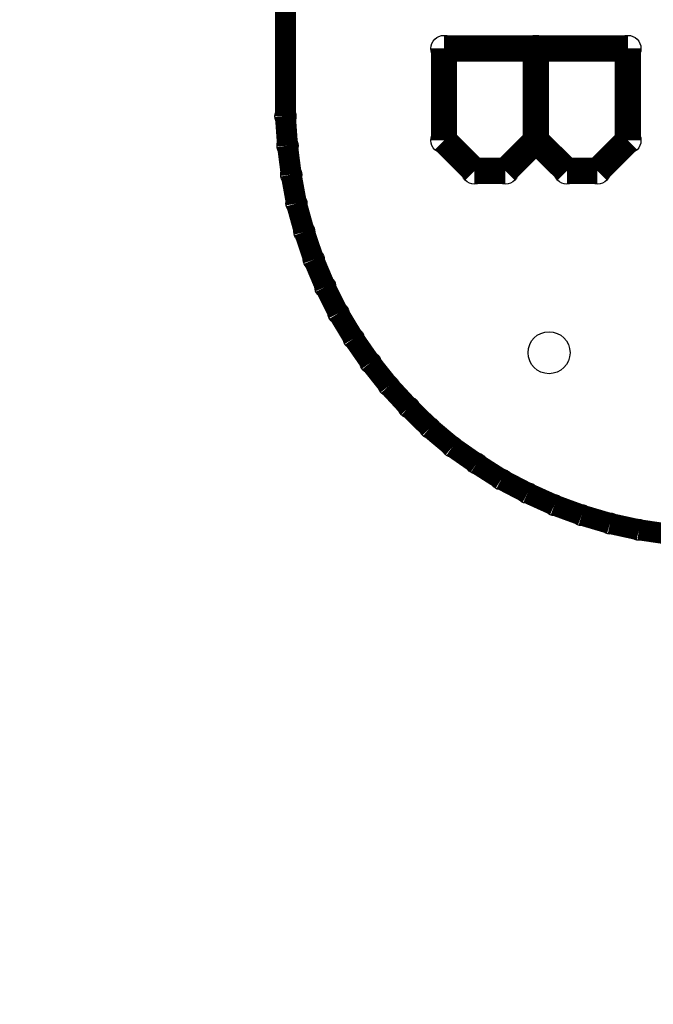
# Model space of a CAD drawing. Extents: x 0 to 23.9, y 0 to 20.7.
# Tile 1 of 127: x 0 to 3.1, y 0 to 4.8. Entities that reach past the tile are written whole.
import ezdxf

# ---------------------------------------------------------------- set-up
doc = ezdxf.new("R2010")
doc.units = 0
doc.layers.get('0').update_dxf_attribs({"linetype": 'CONTINUOUS'})
for name, color, linetype in [('SEEEDSTUDIOXIAORP2040V1_22_GTO', 10, 'CONTINUOUS'), ('SEEEDSTUDIOXIAORP2040V1_22_GTS', 9, 'CONTINUOUS'), ('SEEEDSTUDIOXIAORP2040V1_22_TXT', 12, 'CONTINUOUS')]:
    doc.layers.add(name, color=color, linetype=linetype)

# ---------------------------------------------------------------- blocks, each defined once
blk = doc.blocks.new('ROUND_1')
blk.add_circle((0, 0), 0.0508)
blk = doc.blocks.new('ROUND_13')
blk.add_circle((0, 0), 0.0635)
blk = doc.blocks.new('ROUND_7')
blk.add_circle((0, 0), 0)
blk = doc.blocks.new('ROUND_300')
blk.add_circle((0, 0), 0.1016)

msp = doc.modelspace()

# ---------------------------------------------------------------- linework, layer by layer
at = {"layer": 'SEEEDSTUDIOXIAORP2040V1_22_GTO'}
for points, const_width in [([(1.28524, 18.0086), (1.28524, 4.2926)], 0.1016), ([(2.05232, 4.62026), (2.94132, 4.62026)], 0.127), ([(2.05232, 4.17576), (2.05232, 4.62026)], 0.127), ([(2.49682, 4.17576), (2.49682, 4.62026)], 0.127), ([(2.94132, 4.62026), (2.94132, 4.17576)], 0.127), ([(1.28524, 4.2926), (1.2954, 4.15036)], 0.1016), ([(2.19964, 4.02844), (2.05232, 4.17576)], 0.127), ([(2.49682, 4.17576), (2.3495, 4.02844)], 0.127), ([(2.64668, 4.02844), (2.49682, 4.17576)], 0.127), ([(2.94132, 4.17576), (2.794, 4.02844)], 0.127), ([(1.2954, 4.15036), (1.31318, 4.01066)], 0.1016), ([(1.31318, 4.01066), (1.33858, 3.87096)], 0.1016), ([(2.3495, 4.02844), (2.19964, 4.02844)], 0.127), ([(2.794, 4.02844), (2.64668, 4.02844)], 0.127), ([(1.33858, 3.87096), (1.37668, 3.7338)], 0.1016), ([(1.37668, 3.7338), (1.4224, 3.59918)], 0.1016), ([(1.4224, 3.59918), (1.47828, 3.4671)], 0.1016), ([(1.47828, 3.4671), (1.54178, 3.3401)], 0.1016), ([(1.54178, 3.3401), (1.61544, 3.21818)], 0.1016), ([(1.61544, 3.21818), (1.69672, 3.10134)], 0.1016), ([(1.69672, 3.10134), (1.78562, 2.98958)], 0.1016), ([(1.78562, 2.98958), (1.88214, 2.88544)], 0.1016), ([(1.88214, 2.88544), (1.98374, 2.78638)], 0.1016), ([(1.98374, 2.78638), (2.09296, 2.69494)], 0.1016), ([(2.09296, 2.69494), (2.2098, 2.61366)], 0.1016), ([(2.2098, 2.61366), (2.32918, 2.53746)], 0.1016), ([(2.32918, 2.53746), (2.45618, 2.47142)], 0.1016), ([(2.45618, 2.47142), (2.58572, 2.413)], 0.1016), ([(2.58572, 2.413), (2.7178, 2.36474)], 0.1016), ([(2.7178, 2.36474), (2.85496, 2.3241)], 0.1016), ([(2.85496, 2.3241), (2.99466, 2.29362)], 0.1016), ([(2.99466, 2.29362), (3.13436, 2.2733)], 0.1016)]:
    msp.add_lwpolyline(points, dxfattribs=dict(at, const_width=const_width))
at = {"layer": 'SEEEDSTUDIOXIAORP2040V1_22_GTS', "const_width": 0.1016}
for points in [[(1.28524, 18.0086), (1.28524, 4.2926)], [(1.28524, 4.2926), (1.2954, 4.15036)], [(1.2954, 4.15036), (1.31318, 4.01066)], [(1.31318, 4.01066), (1.33858, 3.87096)], [(1.33858, 3.87096), (1.37668, 3.7338)], [(1.37668, 3.7338), (1.4224, 3.59918)], [(1.4224, 3.59918), (1.47828, 3.4671)], [(1.47828, 3.4671), (1.54178, 3.3401)], [(1.54178, 3.3401), (1.61544, 3.21818)], [(1.61544, 3.21818), (1.69672, 3.10134)], [(1.69672, 3.10134), (1.78562, 2.98958)], [(1.78562, 2.98958), (1.88214, 2.88544)], [(1.88214, 2.88544), (1.98374, 2.78638)], [(1.98374, 2.78638), (2.09296, 2.69494)], [(2.09296, 2.69494), (2.2098, 2.61366)], [(2.2098, 2.61366), (2.32918, 2.53746)], [(2.32918, 2.53746), (2.45618, 2.47142)], [(2.45618, 2.47142), (2.58572, 2.413)], [(2.58572, 2.413), (2.7178, 2.36474)], [(2.7178, 2.36474), (2.85496, 2.3241)], [(2.85496, 2.3241), (2.99466, 2.29362)], [(2.99466, 2.29362), (3.13436, 2.2733)]]:
    msp.add_lwpolyline(points, dxfattribs=at)

# ---------------------------------------------------------------- block references
at = {"layer": 'SEEEDSTUDIOXIAORP2040V1_22_GTO'}
for name, p in [('ROUND_13', (2.05232, 4.62026)), ('ROUND_13', (2.05232, 4.62026)), ('ROUND_13', (2.49682, 4.62026)), ('ROUND_13', (2.94132, 4.62026)), ('ROUND_13', (2.94132, 4.62026)), ('ROUND_1', (1.28524, 4.2926)), ('ROUND_13', (2.05232, 4.17576)), ('ROUND_13', (2.49682, 4.17576)), ('ROUND_13', (2.49682, 4.17576)), ('ROUND_13', (2.94132, 4.17576)), ('ROUND_1', (1.2954, 4.15036)), ('ROUND_1', (1.31318, 4.01066)), ('ROUND_13', (2.19964, 4.02844)), ('ROUND_13', (2.3495, 4.02844)), ('ROUND_13', (2.64668, 4.02844)), ('ROUND_13', (2.794, 4.02844)), ('ROUND_1', (1.33858, 3.87096)), ('ROUND_1', (1.37668, 3.7338)), ('ROUND_1', (1.4224, 3.59918)), ('ROUND_1', (1.47828, 3.4671)), ('ROUND_1', (1.54178, 3.3401)), ('ROUND_1', (1.61544, 3.21818)), ('ROUND_1', (1.69672, 3.10134)), ('ROUND_1', (1.78562, 2.98958)), ('ROUND_1', (1.88214, 2.88544)), ('ROUND_1', (1.98374, 2.78638)), ('ROUND_1', (2.09296, 2.69494)), ('ROUND_1', (2.2098, 2.61366)), ('ROUND_1', (2.32918, 2.53746)), ('ROUND_1', (2.45618, 2.47142)), ('ROUND_1', (2.58572, 2.413)), ('ROUND_1', (2.7178, 2.36474)), ('ROUND_1', (2.85496, 2.3241)), ('ROUND_1', (2.99466, 2.29362))]:
    msp.add_blockref(name, p, dxfattribs=at)
at = {"layer": 'SEEEDSTUDIOXIAORP2040V1_22_GTS'}
for name, p in [('ROUND_7', (4.38658, 4.51104)), ('ROUND_7', (4.16306, 4.51104)), ('ROUND_7', (4.5593, 4.4958)), ('ROUND_7', (3.9878, 4.4958)), ('ROUND_7', (4.7244, 4.445)), ('ROUND_7', (3.8227, 4.445)), ('ROUND_7', (4.87934, 4.36372)), ('ROUND_7', (3.66776, 4.36372)), ('ROUND_1', (1.28524, 4.2926)), ('ROUND_7', (5.01396, 4.25196)), ('ROUND_7', (3.53314, 4.25196)), ('ROUND_1', (1.2954, 4.15036)), ('ROUND_7', (5.12572, 4.11734)), ('ROUND_7', (3.42392, 4.11734)), ('ROUND_1', (1.31318, 4.01066)), ('ROUND_7', (5.207, 3.9624)), ('ROUND_7', (3.3401, 3.9624)), ('ROUND_1', (1.33858, 3.87096)), ('ROUND_7', (5.2578, 3.7973)), ('ROUND_7', (3.2893, 3.7973)), ('ROUND_1', (1.37668, 3.7338)), ('ROUND_7', (5.27558, 3.62204)), ('ROUND_7', (3.27406, 3.62204)), ('ROUND_1', (1.4224, 3.59918)), ('ROUND_1', (1.47828, 3.4671)), ('ROUND_1', (1.54178, 3.3401)), ('ROUND_1', (1.61544, 3.21818)), ('ROUND_1', (1.69672, 3.10134)), ('ROUND_7', (3.2766, 3.09626)), ('ROUND_7', (5.2705, 3.09626)), ('ROUND_7', (3.27406, 3.09372)), ('ROUND_7', (5.27558, 3.09372)), ('ROUND_7', (3.27406, 3.09372)), ('ROUND_7', (3.28676, 3.09372)), ('ROUND_7', (5.27558, 3.09372)), ('ROUND_1', (1.78562, 2.98958)), ('ROUND_1', (1.88214, 2.88544)), ('ROUND_1', (1.98374, 2.78638)), ('ROUND_1', (2.09296, 2.69494)), ('ROUND_1', (2.2098, 2.61366)), ('ROUND_1', (2.32918, 2.53746)), ('ROUND_1', (2.45618, 2.47142)), ('ROUND_1', (2.58572, 2.413)), ('ROUND_1', (2.7178, 2.36474)), ('ROUND_1', (2.85496, 2.3241)), ('ROUND_1', (2.99466, 2.29362)), ('ROUND_7', (5.2705, 1.5621)), ('ROUND_7', (3.27406, 1.5621)), ('ROUND_7', (5.2705, 1.5621))]:
    msp.add_blockref(name, p, dxfattribs=at)
at = {"layer": 'SEEEDSTUDIOXIAORP2040V1_22_TXT'}
msp.add_blockref('ROUND_300', (2.56032, 3.1496), dxfattribs=at)

doc.saveas('drawing.dxf')
